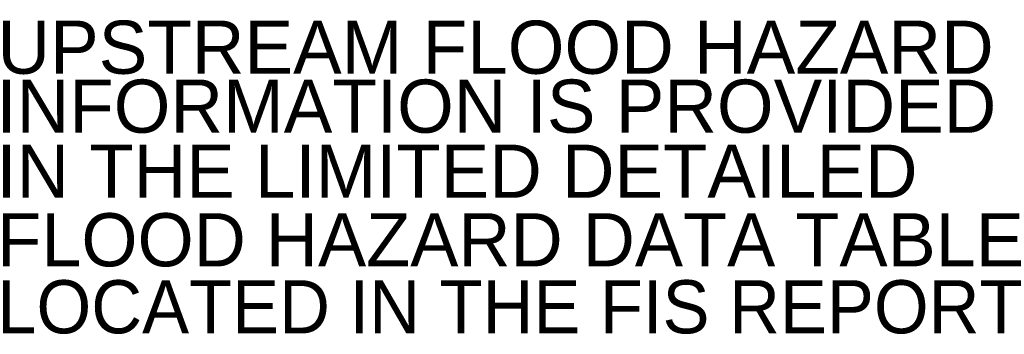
# Model space of a CAD drawing. Header units: inches. Extents: x -19.2 to 49.3, y -24.5 to 26.6.
# Tile 1 of 9: x -19.2 to -17.3, y 5.2 to 5.8. Entities that reach past the tile are written whole.
import ezdxf
from ezdxf.enums import TextEntityAlignment as Align

# ---------------------------------------------------------------- set-up
doc = ezdxf.new("R2010")
doc.units = ezdxf.units.IN
doc.header["$LTSCALE"] = 0.3
doc.header["$MEASUREMENT"] = 0
doc.layers.add('TEXT', color=255, linetype='Continuous')
doc.styles.add('ARIAL', font='ARIAL.TTF')

msp = doc.modelspace()

# ---------------------------------------------------------------- texts
at = {"layer": 'TEXT', "style": 'ARIAL'}
for s, p in [('UPSTREAM FLOOD HAZARD   ', (-18.2554, 5.6766)), ('INFORMATION IS PROVIDED ', (-18.2931, 5.5657)), ('IN THE LIMITED DETAILED', (-18.3871, 5.4433)), ('FLOOD HAZARD DATA TABLE', (-18.2804, 5.3142)), ('LOCATED IN THE FIS REPORT', (-18.2564, 5.1881))]:
    msp.add_text(s, height=0.1, dxfattribs=at).set_placement(p, align=Align.CENTER)

doc.saveas('drawing.dxf')
